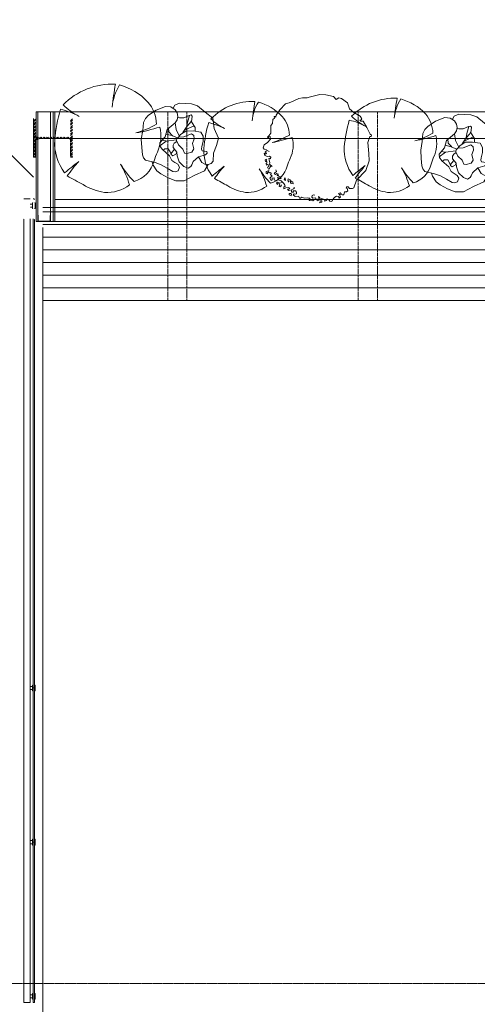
# Model space of a CAD drawing. Header units: inches. Extents: x -647532 to 3008597, y -136987 to 2557681.
# Tile 75 of 153: x 57624 to 61229, y 24399 to 32147. Entities that reach past the tile are written whole.
import ezdxf
from ezdxf import colors
from ezdxf.entities.mleader import LeaderData, LeaderLine
from ezdxf.enums import TextEntityAlignment as Align
from ezdxf.math import Vec2, Vec3

# ---------------------------------------------------------------- set-up
doc = ezdxf.new("R2010")
doc.units = ezdxf.units.IN
doc.header["$MEASUREMENT"] = 0
for name, pattern in [('a_base _85_a_base _85_$0$HIDDEN', [9.525, 6.35, -3.175]), ('a_base _85_a_base _85_WEST PTB LVL 2 - FACADE$0$DASHED', [0.75, 0.5, -0.25]), ('a_base _85_a_base _85_WEST PTB LVL 2-FLOOR CUT-OUTS$0$HIDDEN', [9.525, 6.35, -3.175]), ('CENTER', [2, 1.25, -0.25, 0.25, -0.25]), ('DASHED2', [0.375, 0.25, -0.125])]:
    doc.linetypes.add(name, pattern=pattern)
for name, color, linetype, lineweight in [('ANNO-GRID', 8, 'DASHED2', 5), ('ex wall', 8, 'Continuous', 5), ('FURN', 8, 'Continuous', 5), ('FURN-HATCH', 8, 'Continuous', 5), ('SLAB', 8, 'Continuous', 5), ('YD - I SECTION', 8, 'Continuous', 5), ('YD-EXPANSION JOINT', 8, 'Continuous', 5), ('YD-EXTERNAL 3', 8, 'Continuous', 5), ('YD-EXTERNAL 4', 8, 'Continuous', 5), ('YD-PARTITION WALL', 8, 'Continuous', 5), ('YD-PLANTS', 8, 'Continuous', 5)]:
    doc.layers.add(name, color=color, linetype=linetype, lineweight=lineweight)
doc.layers.add('ARCH', color=8, linetype='Continuous')
doc.styles.add('ARIAL', font='arial.ttf')
doc.styles.get("Standard").update_dxf_attribs({"font": 'arial.ttf'})

# ---------------------------------------------------------------- blocks, each defined once
blk = doc.blocks.new('asdfgj')
at = {"layer": 'YD - I SECTION', "linetype": 'Continuous'}
h = blk.add_hatch(dxfattribs=at)
h.set_pattern_fill('A_BASE__85_A_BASE__85_AN_5E', color=256, style=0, pattern_type=2)
h.set_pattern_definition([(45, (-43881.234, -7391.7), (-26.516504, 26.516504), []), (45, (-43881.234, -7374.02), (-26.516504, 26.516504), [])])
h.paths.add_polyline_path([(22630.8, 18573.8), (22615.4, 18573.8), (22615.4, 18441.5, -0.414214), (22600.2, 18426.3), (22380.5, 18426.3, -0.198927), (22338.4, 18441.5), (22338.4, 18573.8), (22323, 18573.8), (22323, 18269), (22338.4, 18269), (22338.4, 18401.2, -0.198927), (22380.5, 18416.4), (22600.2, 18416.4, -0.414215), (22615.4, 18401.2), (22615.4, 18269), (22630.8, 18269)])
h = blk.add_hatch(dxfattribs=at)
h.set_pattern_fill('A_BASE__85_A_BASE__85_AN_5E', color=256, style=0, pattern_type=2)
h.set_pattern_definition([(45, (-43881.234, 44234.49), (-26.516504, 26.516504), []), (45, (-43881.234, 44252.17), (-26.516504, 26.516504), [])])
h.paths.add_polyline_path([(22630.8, 18269), (22630.8, 18573.8), (22615.4, 18573.8), (22615.4, 18441.5, -0.414215), (22600.2, 18426.3), (22380.5, 18426.3, -0.198927), (22338.4, 18441.5), (22338.4, 18573.8), (22323, 18573.8), (22323, 18269), (22338.4, 18269), (22338.4, 18401.2, -0.198927), (22380.5, 18416.4), (22600.2, 18416.4, -0.414214), (22615.4, 18401.2), (22615.4, 18269)])
h = blk.add_hatch(dxfattribs=at)
h.set_pattern_fill('A_BASE__85_A_BASE__85_AN_5E', color=256, style=0, pattern_type=2)
h.set_pattern_definition([(45, (-43881.234, 44234.49), (-26.516504, 26.516504), []), (45, (-43881.234, 44252.17), (-26.516504, 26.516504), [])])
h.paths.add_polyline_path([(22630.8, 18269), (22630.8, 18573.8), (22615.4, 18573.8), (22615.4, 18441.5, -0.414215), (22600.2, 18426.3), (22380.5, 18426.3, -0.198927), (22338.4, 18441.5), (22338.4, 18573.8), (22323, 18573.8), (22323, 18269), (22338.4, 18269), (22338.4, 18401.2, -0.198927), (22380.5, 18416.4), (22600.2, 18416.4, -0.414214), (22615.4, 18401.2), (22615.4, 18269)])
for p, q in [((22323, 18573.8), (22323, 18269)), ((22323, 18573.8), (22323, 18269)), ((22323, 18269), (22323, 18573.8)), ((22323, 18269), (22323, 18573.8)), ((22323, 18269), (22323, 18573.8)), ((22323, 18269), (22323, 18573.8)), ((22338.4, 18269), (22338.4, 18401.2)), ((22338.4, 18269), (22338.4, 18401.2)), ((22338.4, 18401.2), (22338.4, 18269)), ((22338.4, 18401.2), (22338.4, 18269)), ((22338.4, 18401.2), (22338.4, 18269)), ((22338.4, 18401.2), (22338.4, 18269))]:
    blk.add_line(p, q, dxfattribs=at)
at = {"layer": 'YD - I SECTION', "linetype": 'a_base _85_a_base _85_$0$HIDDEN', "flags": 128}
blk.add_lwpolyline([(22323, 18269), (22323, 18269), (22338.4, 18269), (22338.4, 18401.2, -0.198927), (22380.5, 18416.4), (22600.2, 18416.4, -0.414214), (22615.4, 18401.2), (22615.4, 18269), (22630.8, 18269), (22630.8, 18269)], format="xyb", dxfattribs=at)
blk = doc.blocks.new('_TagSlot')
at = {"color": 0, "linetype": 'ByBlock', "lineweight": -2, "transparency": 16777216}
for p, q in [((-4, 4), (4, 4)), ((-4, -4), (4, -4))]:
    blk.add_line(p, q, dxfattribs=at)
for centre, start, end in [((-4, 0), 90, 270), ((4, 0), 270, 90)]:
    blk.add_arc(centre, 4, start, end, dxfattribs=at)
at = {"layer": 'FURN', "color": 0, "transparency": 16777216, "style": 'ARIAL'}
blk.add_attdef('M-01', text='', height=2.5, dxfattribs=at).set_placement((0, -1.5), align=Align.CENTER)
blk = doc.blocks.new('_DotSmall')
at = {"color": 0, "linetype": 'ByBlock', "const_width": 0.5}
blk.add_lwpolyline([(-0.0625, 0, 1), (0.0625, 0, 1)], format="xyb", close=True, dxfattribs=at)
blk = doc.blocks.new('ARCH')
at = {"layer": 'ANNO-GRID', "linetype": 'CENTER', "ltscale": 2}
blk.add_lwpolyline([(44334.09, 24562.363), (61496.404, 24562.363)], dxfattribs=at)
at = {"layer": 'ex wall', "linetype": 'Continuous'}
blk.add_lwpolyline([(110105.606, 30558.694), (57899.606, 30558.694), (57899.606, 31420.694), (110105.606, 31420.694)], dxfattribs=at)
at = {"layer": 'SLAB'}
blk.add_arc((62149.088, 35534.277), 6395.916, 184.231335, 226.3283661, dxfattribs=at)
at = {"layer": 'YD-EXPANSION JOINT', "linetype": 'a_base _85_a_base _85_WEST PTB LVL 2-FLOOR CUT-OUTS$0$HIDDEN'}
for p, q in [((58791.379, 29936.378), (58791.374, 31418.36)), ((58941.374, 31418.36), (58941.379, 29936.379)), ((60291.161, 29936.398), (60291.156, 31418.36)), ((60441.156, 31418.36), (60441.161, 29936.399))]:
    blk.add_line(p, q, dxfattribs=at)
at = {"layer": 'YD-EXTERNAL 3', "linetype": 'Continuous'}
for p, q in [((57899.606, 31212.694), (110105.606, 31212.694)), ((57899.606, 30732.694), (110105.606, 30732.694)), ((127930.606, 30668.36), (57806.082, 30668.36)), ((127930.606, 30636.351), (57806.083, 30636.351)), ((127930.606, 30536.351), (57806.084, 30536.351)), ((127930.606, 30436.351), (57806.086, 30436.351)), ((127930.606, 30336.351), (57806.088, 30336.351)), ((127930.606, 30236.351), (57806.09, 30236.351)), ((127930.606, 30136.351), (57806.092, 30136.351)), ((127930.606, 30036.351), (57806.094, 30036.351)), ((127930.606, 29936.994), (57806.095, 29936.347))]:
    blk.add_line(p, q, dxfattribs=at)
at = {"layer": 'YD-EXTERNAL 4', "linetype": 'a_base _85_a_base _85_WEST PTB LVL 2 - FACADE$0$DASHED'}
for p, q in [((57706.155, 30736.362), (57656.155, 30736.362)), ((57706.155, 30736.36), (57656.155, 30736.36)), ((57738.156, 30736.362), (57729.155, 30736.362)), ((57738.156, 30736.36), (57729.155, 30736.36)), ((57741.155, 30733.363), (57738.156, 30736.362)), ((57741.155, 30733.363), (57738.156, 30736.362)), ((57741.155, 30733.36), (57738.156, 30736.36)), ((57741.155, 30733.36), (57738.156, 30736.36)), ((57729.155, 30580.362), (57729.155, 24412.366)), ((57741.155, 30577.363), (57741.155, 24412.366)), ((57806.082, 30512.363), (57806.196, 24262.366))]:
    blk.add_line(p, q, dxfattribs=at)
at = {"layer": 'YD-EXTERNAL 4', "linetype": 'Continuous'}
for p, q in [((57738.156, 26888.335), (57729.155, 26888.335)), ((57741.155, 26891.334), (57738.156, 26888.335)), ((57741.155, 26891.334), (57738.156, 26888.335)), ((57741.155, 26885.335), (57738.156, 26888.335)), ((57741.155, 26885.335), (57738.156, 26888.335)), ((57738.156, 25675.276), (57729.155, 25675.276)), ((57741.155, 25678.275), (57738.156, 25675.276)), ((57741.155, 25678.275), (57738.156, 25675.276)), ((57741.155, 25672.276), (57738.156, 25675.276)), ((57741.155, 25672.276), (57738.156, 25675.276)), ((57656.155, 24412.366), (57706.155, 24412.366)), ((57729.155, 24412.366), (57741.155, 24412.366))]:
    blk.add_line(p, q, dxfattribs=at)
at = {"layer": 'YD-EXTERNAL 4', "linetype": 'a_base _85_a_base _85_WEST PTB LVL 2 - FACADE$0$DASHED', "flags": 128}
for points in [[(57724.155, 30696.012), (57706.155, 30696.012)], [(57724.155, 30696.009), (57706.155, 30696.009)], [(57724.155, 30706.012), (57729.155, 30706.012)], [(57724.155, 30661.009), (57724.155, 30706.009), (57729.155, 30706.009)], [(57741.155, 30706.012), (57746.155, 30706.012)], [(57741.155, 30706.009), (57746.155, 30706.009), (57746.155, 30661.009), (57741.155, 30661.009)], [(57706.155, 30671.012), (57724.155, 30671.012)], [(57706.155, 30671.009), (57724.155, 30671.009)], [(57729.155, 30661.012), (57724.155, 30661.012)], [(57729.155, 30661.009), (57724.155, 30661.009)], [(57746.155, 30661.012), (57741.155, 30661.012)], [(57656.155, 24412.366), (57656.155, 30580.362)], [(57706.155, 30580.362), (57706.155, 24412.366)]]:
    blk.add_lwpolyline(points, dxfattribs=at)
at = {"layer": 'YD-EXTERNAL 4', "linetype": 'Continuous', "flags": 128}
for points in [[(57724.155, 26900.835), (57706.155, 26900.835), (57706.155, 26875.835), (57724.155, 26875.835)], [(57724.155, 25687.776), (57706.155, 25687.776), (57706.155, 25662.776), (57724.155, 25662.776)], [(57724.155, 24449.717), (57706.155, 24449.717), (57706.155, 24474.717), (57724.155, 24474.717)]]:
    blk.add_lwpolyline(points, dxfattribs=at)
for points in [[(57729.155, 26865.835), (57724.155, 26865.835), (57724.155, 26910.835), (57729.155, 26910.835)], [(57746.155, 26865.835), (57741.155, 26865.835), (57741.155, 26910.835), (57746.155, 26910.835)], [(57729.155, 25652.776), (57724.155, 25652.776), (57724.155, 25697.776), (57729.155, 25697.776)], [(57746.155, 25652.776), (57741.155, 25652.776), (57741.155, 25697.776), (57746.155, 25697.776)], [(57729.155, 24484.717), (57724.155, 24484.717), (57724.155, 24439.717), (57729.155, 24439.717)], [(57746.155, 24484.717), (57741.155, 24484.717), (57741.155, 24439.717), (57746.155, 24439.717)]]:
    blk.add_lwpolyline(points, close=True, dxfattribs=at)
at = {"layer": 'YD-PARTITION WALL', "linetype": 'Continuous'}
for p, q in [((57754.606, 30558.694), (57754.606, 31420.697)), ((57754.606, 31420.694), (57899.606, 31420.694)), ((57766.606, 30558.697), (57766.606, 31420.697)), ((57867.606, 30558.697), (57867.606, 31420.697)), ((57887.606, 30558.697), (57887.606, 31420.697)), ((57899.606, 30558.694), (57899.606, 31420.697)), ((57754.606, 30558.694), (57867.606, 30558.694)), ((57867.606, 30558.694), (57899.606, 30558.697))]:
    blk.add_line(p, q, dxfattribs=at)
at = {"layer": 'YD-PARTITION WALL', "linetype": 'Continuous', "flags": 128}
for points in [[(57769.606, 30604.897, 0.34887481), (57766.606, 30608.697)], [(57769.606, 30561.694), (57769.606, 30604.894, 0.34887481), (57766.606, 30608.694)], [(57867.606, 30608.697, 0.34887481), (57864.606, 30604.897)], [(57867.606, 30558.694), (57867.606, 30608.694, 0.34887481), (57864.606, 30604.894)]]:
    blk.add_lwpolyline(points, format="xyb", dxfattribs=at)
for points in [[(57766.606, 30608.694), (57766.606, 30558.694)], [(57864.606, 30604.897), (57864.606, 30561.694), (57769.606, 30561.694)], [(57766.606, 30558.697), (57867.606, 30558.697)], [(57864.606, 30561.697), (57769.606, 30561.697)]]:
    blk.add_lwpolyline(points, dxfattribs=at)
at = {"layer": 'YD-PLANTS', "linetype": 'Continuous'}
for p, q in [((59889.152, 31532.323), (59904.544, 31536.171)), ((59904.544, 31536.171), (59986.983, 31557.268)), ((59986.983, 31557.268), (60034.1, 31556.695)), ((60034.1, 31556.695), (60095.672, 31541.302)), ((60095.672, 31541.302), (60117.478, 31518.213)), ((59673.653, 31437.401), (59717.741, 31486.056)), ((59717.741, 31486.056), (59746.768, 31492.558)), ((59746.768, 31492.558), (59783.968, 31509.234)), ((59783.968, 31509.234), (59822.45, 31525.91)), ((59822.45, 31525.91), (59851.952, 31532.323)), ((59851.952, 31532.323), (59889.152, 31532.323)), ((60117.478, 31518.213), (60136.719, 31532.323)), ((60136.719, 31532.323), (60159.808, 31527.192)), ((60159.808, 31527.192), (60205.028, 31491.881)), ((60205.028, 31491.881), (60221.838, 31445.189)), ((58945.184, 31337.531), (58960.975, 31394.316)), ((59628.757, 31384.809), (59636.453, 31386.092)), ((59630.04, 31373.264), (59628.757, 31384.809)), ((59636.453, 31386.092), (59640.301, 31380.961)), ((59640.301, 31380.961), (59644.15, 31395.071)), ((59644.15, 31395.071), (59673.653, 31437.401)), ((60221.838, 31445.189), (60255.456, 31417.174)), ((60255.456, 31417.174), (60305.883, 31387.291)), ((60305.883, 31387.291), (60318.957, 31366.746)), ((58856.873, 31283.34), (58848.844, 31335.524)), ((58909.031, 31258.288), (58939.163, 31305.418)), ((58939.163, 31305.418), (58945.184, 31337.531)), ((58939.163, 31305.418), (58965.255, 31333.517)), ((58955.219, 31293.376), (58998.366, 31311.741)), ((58965.255, 31333.517), (58976.862, 31351.605)), ((59601.82, 31279.625), (59603.102, 31314.259)), ((59603.102, 31314.259), (59615.93, 31329.651)), ((59615.93, 31329.651), (59618.495, 31360.437)), ((59618.495, 31360.437), (59630.04, 31373.264)), ((60312.991, 31359.051), (60304.129, 31356.101)), ((60304.129, 31356.101), (60311.486, 31348.069)), ((60311.486, 31348.069), (60330.163, 31348.069)), ((60318.957, 31366.746), (60312.991, 31359.051)), ((60330.163, 31348.069), (60358.178, 31297.642)), ((61145.562, 31250.213), (61161.352, 31306.998)), ((58822.752, 31235.17), (58776.086, 31245.739)), ((58798.667, 31263.269), (58796.116, 31295.901)), ((58828.001, 31232.862), (58798.667, 31263.269)), ((58865.942, 31216.178), (58822.752, 31235.17)), ((58881.277, 31231.848), (58856.873, 31283.34)), ((58919.676, 31274.938), (58955.219, 31293.376)), ((59576.165, 31223.185), (59585.144, 31233.446)), ((59583.861, 31215.488), (59576.165, 31223.185)), ((59586.427, 31224.467), (59583.861, 31215.488)), ((59585.144, 31233.446), (59601.82, 31255.253)), ((59596.689, 31228.316), (59586.427, 31224.467)), ((59599.254, 31207.792), (59596.689, 31228.316)), ((59601.82, 31255.253), (59601.82, 31279.625)), ((60358.178, 31297.642), (60384.325, 31247.215)), ((60382.458, 31226.67), (60365.649, 31179.979)), ((60391.796, 31226.67), (60382.458, 31226.67)), ((60384.325, 31247.215), (60395.532, 31237.877)), ((60395.532, 31237.877), (60391.796, 31226.67)), ((61057.25, 31196.022), (61049.222, 31248.206)), ((61139.54, 31218.1), (61145.562, 31250.213)), ((61139.54, 31218.1), (61165.632, 31246.199)), ((61155.597, 31206.058), (61198.744, 31224.423)), ((61165.632, 31246.199), (61177.239, 31264.287)), ((58776.59, 31191.015), (58728.44, 31154.287)), ((58774.582, 31193.022), (58743.252, 31198.304)), ((58859.675, 31201.173), (58776.59, 31191.015)), ((59542.814, 31139.807), (59550.51, 31162.896)), ((59550.51, 31162.896), (59574.882, 31180.854)), ((59574.882, 31180.854), (59599.254, 31207.792)), ((60365.649, 31179.979), (60374.364, 31093.559)), ((61023.13, 31147.852), (60976.464, 31158.421)), ((60999.045, 31175.951), (60996.494, 31208.584)), ((61028.378, 31145.544), (60999.045, 31175.951)), ((61066.32, 31128.86), (61023.13, 31147.852)), ((61081.654, 31144.53), (61057.25, 31196.022)), ((61109.408, 31170.97), (61139.54, 31218.1)), ((61120.053, 31187.621), (61155.597, 31206.058)), ((58843.268, 31127.223), (58813.897, 31092.303)), ((59550.51, 31128.262), (59542.814, 31139.807)), ((59555.641, 31078.236), (59549.227, 31096.194)), ((59549.227, 31096.194), (59559.489, 31089.78)), ((59567.186, 31124.414), (59550.51, 31128.262)), ((59574.882, 31070.539), (59555.641, 31078.236)), ((59556.924, 31107.739), (59572.317, 31118.001)), ((59567.186, 31094.911), (59556.924, 31107.739)), ((59559.489, 31089.78), (59567.186, 31094.911)), ((59572.317, 31118.001), (59588.992, 31110.304)), ((59592.84, 31073.105), (59574.882, 31070.539)), ((59601.82, 31064.126), (59592.84, 31073.105)), ((60374.364, 31093.559), (60376.855, 31036.167)), ((60976.967, 31103.697), (60928.818, 31066.969)), ((60974.96, 31105.704), (60943.63, 31110.986)), ((61060.052, 31113.855), (60976.967, 31103.697)), ((59568.587, 31049.011), (59558.151, 31043.793)), ((59558.151, 31043.793), (59560.238, 31032.314)), ((59560.238, 31032.314), (59570.674, 31031.271)), ((59573.805, 31022.922), (59564.413, 31016.661)), ((59564.413, 31016.661), (59568.587, 31002.051)), ((59567.543, 31038.575), (59570.674, 31044.837)), ((59570.674, 31031.271), (59567.543, 31038.575)), ((59570.674, 31044.837), (59568.587, 31049.011)), ((59568.587, 31002.051), (59574.848, 31007.269)), ((59574.848, 31007.269), (59585.284, 31002.051)), ((59586.327, 30990.572), (59576.935, 30985.354)), ((59585.284, 31002.051), (59586.327, 30990.572)), ((59586.427, 31055.147), (59595.406, 31057.712)), ((59587.709, 31044.884), (59586.427, 31055.147)), ((59595.406, 31021.795), (59587.709, 31044.884)), ((59592.84, 31010.25), (59595.406, 31021.795)), ((59613.364, 30991.009), (59592.84, 31010.25)), ((59594.675, 30984.311), (59601.98, 30993.703)), ((59595.406, 31057.712), (59600.537, 31051.299)), ((59600.537, 31051.299), (59601.82, 31064.126)), ((60376.855, 31036.167), (60350.707, 30961.46)), ((61043.646, 31039.905), (61014.275, 31004.985)), ((59580.066, 30958.222), (59566.5, 30951.961)), ((59566.5, 30951.961), (59566.5, 30937.351)), ((59566.5, 30937.351), (59573.805, 30933.177)), ((59573.805, 30933.177), (59578.882, 30943.003)), ((59576.76, 30947.18), (59582.153, 30949.874)), ((59578.882, 30943.003), (59576.76, 30947.18)), ((59576.935, 30985.354), (59584.24, 30971.788)), ((59589.458, 30957.179), (59580.066, 30958.222)), ((59582.153, 30949.874), (59591.545, 30942.569)), ((59584.24, 30971.788), (59591.545, 30973.876)), ((59591.545, 30973.876), (59594.675, 30984.311)), ((59591.545, 30942.569), (59600.937, 30945.7)), ((59605.111, 30937.351), (59599.893, 30929.003)), ((59599.893, 30929.003), (59611.372, 30915.437)), ((59600.937, 30945.7), (59605.111, 30937.351)), ((59611.372, 30915.437), (59605.111, 30910.219)), ((59627.474, 30934.569), (59633.888, 30940.983)), ((59637.736, 30929.438), (59627.474, 30934.569)), ((59633.888, 30940.983), (59646.715, 30951.245)), ((59650.563, 30937.135), (59637.736, 30929.438)), ((59646.715, 30951.245), (59640.301, 30965.355)), ((59662.108, 30932.004), (59650.563, 30937.135)), ((59651.846, 30919.176), (59655.694, 30928.156)), ((59663.391, 30923.025), (59651.846, 30919.176)), ((59655.694, 30928.156), (59662.108, 30932.004)), ((59665.956, 30914.045), (59663.391, 30923.025)), ((59678.783, 30911.48), (59665.956, 30914.045)), ((60350.707, 30961.46), (60277.868, 30883.018)), ((59605.111, 30910.219), (59594.675, 30899.784)), ((59594.675, 30899.784), (59604.067, 30881)), ((59604.067, 30881), (59613.22, 30887.369)), ((59613.22, 30887.369), (59613.459, 30899.784)), ((59613.459, 30899.784), (59627.025, 30901.871)), ((59627.025, 30901.871), (59628.069, 30886.218)), ((59628.069, 30886.218), (59639.548, 30882.044)), ((59654.412, 30869.15), (59646.715, 30860.171)), ((59646.715, 30860.171), (59654.412, 30851.192)), ((59673.653, 30861.453), (59654.412, 30869.15)), ((59654.412, 30851.192), (59656.977, 30857.605)), ((59663.391, 30894.805), (59655.694, 30906.349)), ((59655.694, 30906.349), (59673.653, 30903.784)), ((59656.977, 30857.605), (59668.522, 30856.323)), ((59659.542, 30885.825), (59663.391, 30894.805)), ((59668.522, 30883.26), (59659.542, 30885.825)), ((59682.632, 30879.412), (59668.522, 30883.26)), ((59668.522, 30856.323), (59669.804, 30847.343)), ((59669.804, 30847.343), (59668.522, 30834.516)), ((59673.653, 30903.784), (59676.218, 30894.805)), ((59686.48, 30865.302), (59673.653, 30861.453)), ((59676.218, 30894.805), (59682.632, 30901.218)), ((59682.632, 30901.218), (59678.783, 30911.48)), ((59680.066, 30840.93), (59686.48, 30848.626)), ((59681.349, 30831.951), (59680.066, 30840.93)), ((59705.721, 30857.605), (59682.632, 30879.412)), ((59704.438, 30828.102), (59714.7, 30835.799)), ((59713.417, 30846.061), (59705.721, 30857.605)), ((59714.7, 30902.501), (59708.286, 30889.674)), ((59708.286, 30889.674), (59718.548, 30880.694)), ((59714.7, 30835.799), (59713.417, 30846.061)), ((59718.548, 30880.694), (59714.7, 30902.501)), ((59738.685, 30895.61), (59735.554, 30883.087)), ((59735.554, 30883.087), (59741.815, 30867.434)), ((59748.076, 30890.392), (59738.685, 30895.61)), ((59741.815, 30867.434), (59743.902, 30877.869)), ((59743.902, 30877.869), (59754.338, 30875.782)), ((59758.512, 30884.131), (59748.076, 30890.392)), ((59754.338, 30875.782), (59759.555, 30856.999)), ((59762.686, 30871.608), (59758.512, 30884.131)), ((59759.555, 30856.999), (59777.296, 30855.955)), ((59766.86, 30870.565), (59762.686, 30871.608)), ((59775.209, 30870.565), (59766.86, 30870.565)), ((59777.296, 30855.955), (59775.209, 30870.565)), ((60277.868, 30883.018), (60255.456, 30825.12)), ((59668.522, 30834.516), (59681.349, 30831.951)), ((59704.438, 30815.275), (59704.438, 30828.102)), ((59721.114, 30824.254), (59704.438, 30815.275)), ((59740.355, 30826.82), (59721.114, 30824.254)), ((59740.355, 30803.73), (59732.658, 30813.992)), ((59732.658, 30813.992), (59744.203, 30813.992)), ((59750.616, 30821.689), (59740.355, 30826.82)), ((59755.747, 30805.013), (59740.355, 30803.73)), ((59744.203, 30813.992), (59750.616, 30821.689)), ((59758.313, 30779.358), (59746.768, 30779.358)), ((59746.768, 30779.358), (59747.634, 30768.074)), ((59747.634, 30768.074), (59762.731, 30759.999)), ((59766.009, 30771.662), (59758.313, 30779.358)), ((59762.731, 30759.999), (59766.009, 30771.662)), ((59764.727, 30801.165), (59768.575, 30811.427)), ((59766.009, 30790.903), (59764.727, 30801.165)), ((59781.402, 30789.62), (59766.009, 30790.903)), ((59768.575, 30811.427), (59780.119, 30816.558)), ((59795.512, 30801.165), (59778.837, 30799.882)), ((59778.837, 30799.882), (59781.402, 30789.62)), ((59778.837, 30769.097), (59785.25, 30776.793)), ((59794.229, 30754.987), (59778.837, 30769.097)), ((59780.119, 30816.558), (59789.098, 30821.689)), ((59789.098, 30821.689), (59783.968, 30825.537)), ((59785.25, 30776.793), (59792.947, 30774.228)), ((59792.947, 30774.228), (59804.491, 30776.793)), ((59821.167, 30758.835), (59794.229, 30754.987)), ((59803.209, 30789.62), (59795.512, 30801.165)), ((59804.491, 30776.793), (59803.209, 30789.62)), ((59831.429, 30740.877), (59821.167, 30758.835)), ((59925.068, 30751.138), (59927.634, 30763.966)), ((59927.634, 30763.966), (59937.895, 30769.097)), ((59937.895, 30769.097), (59948.157, 30766.531)), ((60148.264, 30784.489), (60135.436, 30780.641)), ((60135.436, 30780.641), (60143.133, 30770.379)), ((60143.133, 30770.379), (60149.546, 30751.138)), ((60155.96, 30779.358), (60148.264, 30784.489)), ((60150.829, 30771.662), (60155.96, 30779.358)), ((60164.543, 30770.119), (60150.829, 30771.662)), ((60177.766, 30767.814), (60164.543, 30770.119)), ((60181.615, 30793.469), (60177.766, 30767.814)), ((60198.44, 30791.793), (60181.615, 30793.469)), ((60201.293, 30832.591), (60195.69, 30825.12)), ((60195.69, 30825.12), (60203.161, 30817.649)), ((60209.195, 30799.673), (60198.44, 30791.793)), ((60210.632, 30830.723), (60201.293, 30832.591)), ((60203.161, 30817.649), (60209.195, 30799.673)), ((60221.838, 30819.517), (60210.632, 30830.723)), ((60244.25, 30817.649), (60221.838, 30819.517)), ((60255.456, 30825.12), (60244.25, 30817.649)), ((59846.821, 30749.856), (59831.429, 30740.877)), ((59864.78, 30743.442), (59846.821, 30749.856)), ((59894.283, 30744.725), (59864.78, 30743.442)), ((59909.675, 30743.442), (59894.283, 30744.725)), ((59899.413, 30735.746), (59909.675, 30737.028)), ((59905.827, 30725.484), (59899.413, 30735.746)), ((59934.047, 30720.353), (59905.827, 30725.484)), ((59909.675, 30737.028), (59909.675, 30743.442)), ((59932.764, 30743.442), (59925.068, 30751.138)), ((59953.288, 30746.007), (59932.764, 30743.442)), ((59946.875, 30733.18), (59934.047, 30720.353)), ((59955.854, 30735.746), (59953.288, 30746.007)), ((59969.964, 30734.463), (59955.854, 30735.746)), ((59967.398, 30722.918), (59969.964, 30734.463)), ((59981.508, 30726.766), (59967.398, 30722.918)), ((59987.922, 30746.007), (59977.66, 30754.987)), ((59977.66, 30754.987), (59978.943, 30740.877)), ((59978.943, 30740.877), (59981.508, 30726.766)), ((59994.336, 30721.636), (59986.639, 30704.96)), ((59986.639, 30704.96), (60003.315, 30710.091)), ((59991.77, 30734.463), (59987.922, 30746.007)), ((60004.597, 30739.594), (59991.77, 30734.463)), ((60003.315, 30721.636), (59994.336, 30721.636)), ((60003.315, 30710.091), (60003.315, 30721.636)), ((60021.273, 30731.897), (60004.597, 30739.594)), ((60030.252, 30726.766), (60021.273, 30731.897)), ((60024.752, 30719.969), (60030.252, 30726.766)), ((60042.7, 30723.408), (60024.752, 30719.969)), ((60045.645, 30737.028), (60040.514, 30730.615)), ((60040.514, 30730.615), (60042.7, 30723.408)), ((60061.422, 30727.865), (60045.645, 30737.028)), ((60067.451, 30717.787), (60061.422, 30727.865)), ((60076.431, 30715.222), (60067.451, 30717.787)), ((60087.975, 30722.918), (60076.431, 30715.222)), ((60107.216, 30751.138), (60085.41, 30728.049)), ((60085.41, 30728.049), (60087.975, 30722.918)), ((60118.761, 30757.552), (60107.216, 30751.138)), ((60138.537, 30756.368), (60118.761, 30757.552)), ((60136.719, 30749.856), (60138.537, 30756.368)), ((60138.002, 30743.442), (60136.719, 30749.856)), ((60149.546, 30751.138), (60138.002, 30743.442))]:
    blk.add_line(p, q, dxfattribs=at)
at = {"layer": 'YD-PLANTS', "linetype": 'Continuous', "flags": 128}
for points in [[(58870.922, 30958.194), (58851.183, 30949.898), (58829.415, 30953.446), (58784.618, 30978.264), (58739.241, 31004.934), (58690.285, 31022.42), (58616.023, 31040.484), (58599.252, 31059.839), (58591.017, 31084.529), (58585.917, 31140.838), (58581.903, 31207.071), (58593.945, 31275.312), (58599.967, 31337.531), (58614.509, 31369.063), (58637.81, 31395.003), (58698.314, 31435.878), (58771.848, 31465.071), (58813.924, 31460.707), (58848.844, 31437.885), (58863.717, 31413.511), (58868.835, 31386.332), (58863.958, 31359.34), (58848.844, 31335.524), (58786.625, 31283.34), (58768.561, 31225.135), (58728.42, 31176.965), (58730.435, 31148.889), (58748.49, 31124.781), (58804.689, 31076.611), (58822.752, 31038.477), (58846.837, 31024.427), (58870.675, 31009.233), (58882.965, 30986.293)], [(61071.3, 30870.876), (61051.56, 30862.58), (61029.793, 30866.128), (60984.995, 30890.946), (60939.619, 30917.616), (60890.663, 30935.102), (60816.401, 30953.166), (60799.63, 30972.521), (60791.395, 30997.211), (60786.295, 31053.52), (60782.281, 31119.753), (60794.323, 31187.994), (60800.344, 31250.213), (60814.887, 31281.745), (60838.187, 31307.685), (60898.691, 31348.56), (60972.226, 31377.754), (61014.302, 31373.389), (61049.222, 31350.567), (61064.094, 31326.193), (61069.213, 31299.014), (61064.336, 31272.022), (61049.222, 31248.206), (60987.002, 31196.022), (60968.939, 31137.817), (60928.797, 31089.647), (60930.812, 31061.571), (60948.868, 31037.463), (61005.066, 30989.293), (61023.13, 30951.159), (61047.215, 30937.109), (61071.052, 30921.915), (61083.342, 30898.975)], [(58941.561, 31094.905), (58979.07, 31104.815), (58996.521, 31130.236), (58984.744, 31173.42), (58998.484, 31208.751), (58996.306, 31234.741), (58976.893, 31249.971), (58916.044, 31226.417), (58874.823, 31222.491), (58862.709, 31211.532), (58859.546, 31195.638), (58874.823, 31161.642), (58908.192, 31128.274), (58921.932, 31096.868)], [(61141.939, 31007.587), (61179.447, 31017.497), (61196.899, 31042.918), (61185.122, 31086.102), (61198.862, 31121.433), (61196.684, 31147.423), (61177.27, 31162.654), (61116.421, 31139.099), (61075.201, 31135.173), (61063.087, 31124.214), (61059.923, 31108.32), (61075.201, 31074.324), (61108.57, 31040.956), (61122.31, 31009.55)]]:
    blk.add_lwpolyline(points, close=True, dxfattribs=at)
for points in [[(58833.564, 31451.096), (58846.837, 31474.012), (58883.371, 31489.683), (58927.37, 31488.153), (58978.166, 31484.474), (59025.467, 31469.998), (59085.139, 31419.572), (59143.885, 31371.652), (59155.927, 31291.368), (59190.299, 31214.643), (59173.674, 31155.904), (59149.906, 31096.682), (59147.053, 31034.526), (59131.425, 31014.406), (59108.001, 31006.346), (59081.735, 31009.851), (59057.58, 31024.427), (59031.853, 31067.425)], [(59005.408, 31271.616), (59005.396, 31299.397), (58977.297, 31343.552), (58981.311, 31387.708), (58974.049, 31397.58), (58959.644, 31393.7), (58917.085, 31375.666), (58882.965, 31375.666), (58868.351, 31377.333)], [(61033.942, 31363.778), (61047.215, 31386.695), (61083.748, 31402.365), (61127.748, 31400.835), (61178.544, 31397.156), (61225.845, 31382.68), (61285.517, 31332.254), (61344.262, 31284.334), (61356.305, 31204.051), (61390.677, 31127.325), (61374.051, 31068.587), (61350.283, 31009.364), (61347.431, 30947.208), (61331.802, 30927.088), (61308.379, 30919.028), (61282.113, 30922.533), (61257.958, 30937.109), (61232.231, 30980.107)], [(61205.785, 31184.298), (61205.774, 31212.079), (61177.675, 31256.235), (61181.689, 31300.39), (61174.427, 31310.262), (61160.021, 31306.382), (61117.462, 31288.348), (61083.342, 31288.348), (61068.729, 31290.015)], [(58978.856, 31004.613), (58990.482, 31030.409), (59031.853, 31067.425), (59086.813, 31083.128), (59100.506, 31096.57), (59098.591, 31110.608), (59061.296, 31114.533), (59054.984, 31128.889), (59059.333, 31147.902), (59069.148, 31189.122), (59070.122, 31229.792), (59051.482, 31261.749), (58990.633, 31271.563), (58933.71, 31269.6), (58890.291, 31242.388), (58874.823, 31222.491)], [(58978.856, 31004.613), (58972.397, 30992.82), (58951.375, 30979.095), (58918.007, 30992.835), (58880.639, 31029.272), (58863.046, 31075.276), (58861.083, 31104.719), (58833.603, 31140.051), (58832.032, 31159.68), (58841.86, 31175.306), (58860.335, 31189.364)], [(61179.233, 30917.295), (61190.86, 30943.091), (61232.231, 30980.107), (61287.191, 30995.81), (61300.883, 31009.252), (61298.968, 31023.29), (61261.674, 31027.215), (61255.362, 31041.571), (61259.711, 31060.584), (61269.525, 31101.805), (61270.5, 31142.474), (61251.859, 31174.431), (61191.01, 31184.245), (61134.087, 31182.282), (61090.669, 31155.07), (61075.201, 31135.173)], [(58754.268, 31119.911), (58767.52, 31130.508), (58794.653, 31130.802), (58808.703, 31106.717), (58816.427, 31087.293), (58830.781, 31076.611), (58852.858, 31088.654), (58861.083, 31104.719)], [(61179.233, 30917.295), (61172.775, 30905.502), (61151.753, 30891.777), (61118.384, 30905.518), (61081.016, 30941.954), (61063.424, 30987.958), (61061.461, 31017.401), (61033.981, 31052.733), (61032.409, 31072.362), (61042.237, 31087.988), (61060.713, 31102.046)], [(59107.458, 31006.302), (59079.784, 30958.037), (58997.368, 30922.066), (58919.092, 30879.918), (58852.858, 30879.918), (58792.984, 30902.996), (58736.699, 30935.231), (58703.745, 30958.411), (58674.299, 31002.121), (58666.125, 31025.781)], [(60954.645, 31032.593), (60967.897, 31043.19), (60995.031, 31043.484), (61009.08, 31019.399), (61016.805, 30999.975), (61031.158, 30989.293), (61053.236, 31001.336), (61061.461, 31017.401)], [(61307.836, 30918.984), (61280.162, 30870.719), (61197.746, 30834.748), (61119.47, 30792.6), (61053.236, 30792.6), (60993.361, 30815.678), (60937.077, 30847.913), (60904.123, 30871.093), (60874.677, 30914.803), (60866.503, 30938.463)], [(57855.606, 30668.36), (82505.606, 30668.36)]]:
    blk.add_lwpolyline(points, dxfattribs=at)
at = {"layer": 'YD-PLANTS', "linetype": 'Continuous'}
for centre, radius, start, end in [((58356.458, 31091.781), 548.815, 87.703798, 135.4873597), ((60899.459, 31179.903), 2562.681, 169.6536546, 173.7650752), ((58749.659, 31423.133), 399.269, 148.2009782, 174.9578452), ((58283.117, 31169.74), 480.912, 43.1970998, 74.6625476), ((58332.786, 31858.396), 530.101, 226.0829957, 243.1758609), ((58332.786, 31858.393), 530.101, 226.0829957, 243.1758609), ((58412.704, 31311.39), 289.848, 2.7307518, 40.3177825), ((59458.321, 31043.198), 461.303, 87.703798, 135.4873591), ((61595.823, 31117.268), 2154.045, 169.6536544, 173.7650751), ((59788.824, 31321.713), 335.603, 148.2009782, 174.9578452), ((59396.675, 31108.726), 404.227, 43.1971002, 74.6625478), ((60578.293, 31052.112), 477.359, 87.703798, 135.4873597), ((62790.196, 31128.76), 2229.021, 169.6536546, 173.7650752), ((60920.3, 31340.322), 347.284, 148.2009782, 174.9578452), ((60514.502, 31119.92), 418.297, 43.1971004, 74.6625479), ((59163.395, 31089.583), 1268.424, 163.8748173, 175.0721132), ((59163.395, 31089.58), 1268.424, 163.8748173, 175.0721132), ((57808.388, 30859.051), 598.589, 61.5471693, 76.8198031), ((57808.388, 30859.048), 598.589, 61.5471693, 76.8198031), ((59505.598, 31227.788), 243.63, 2.7307518, 40.3177825), ((60557.704, 31718.911), 461.082, 226.0829957, 243.1758609), ((60627.216, 31243.127), 252.11, 2.7307518, 40.3177825), ((58327.076, 31975.426), 750.686, 286.446185, 299.9826627), ((58282.264, 32682.185), 1449.755, 280.2246157, 287.8936371), ((58447.212, 31231.233), 289.417, 334.3189953, 14.2669409), ((60136.587, 31041.348), 1066.165, 163.8748173, 175.0721132), ((58997.644, 30847.575), 503.14, 61.5471696, 76.8198033), ((59438.424, 31687.568), 445.573, 226.0829957, 243.1758609), ((61280.168, 31050.198), 1103.276, 163.8748173, 175.0721132), ((60101.582, 30849.68), 520.653, 61.5471693, 76.8198031), ((59433.625, 31785.939), 630.984, 286.4461853, 299.9826632), ((60552.738, 31820.706), 652.947, 286.4461853, 299.9826632), ((60513.76, 32435.446), 1260.998, 280.2246157, 287.8936371), ((60657.232, 31173.407), 251.735, 334.3189953, 14.2669409), ((58292.069, 31177.026), 392.999, 176.8614389, 216.8490028), ((58292.069, 31177.023), 392.999, 176.8614389, 216.8490028), ((59395.958, 32380.002), 1218.582, 280.2246157, 287.8936371), ((59534.604, 31160.413), 243.267, 334.3189953, 14.2669409), ((59433.696, 30798.389), 788.089, 157.0401803, 162.5092407), ((59404.199, 31114.848), 330.332, 176.8614389, 216.8490028), ((60522.288, 31126.256), 341.83, 176.8614389, 216.8490028), ((60395.16, 28071.608), 3752.339, 127.9082686, 130.1121069), ((60395.16, 28071.606), 3752.339, 127.9082686, 130.1121069), ((58968.094, 30243.512), 1180.481, 138.0797371, 145.1785544), ((58968.094, 30243.509), 1180.481, 138.0797371, 145.1785544), ((59026.674, 31373.269), 708.38, 210.8950872, 224.8548801), ((57761.727, 30630.21), 758.712, 16.6806846, 29.9976497), ((58459.332, 31094.76), 230.525, 286.4227438, 345.0400022), ((61171.938, 28504.61), 3154.003, 127.9082686, 130.1121069), ((59972.427, 30330.188), 992.246, 138.0797371, 145.1785544), ((59544.791, 31045.702), 193.767, 286.4227441, 345.0400025), ((60363.786, 30796.589), 662.423, 157.0401807, 162.509241), ((62351.557, 28425.162), 3263.785, 127.9082686, 130.1121069), ((61110.295, 30314.285), 1026.783, 138.0797371, 145.1785544), ((60667.774, 31054.703), 200.511, 286.4227441, 345.0400025), ((61515.276, 30796.92), 685.48, 157.0401807, 162.509241), ((53488.315, 22547.649), 9508.006, 60.8198174, 61.6791455), ((53488.315, 22547.646), 9508.006, 60.8198174, 61.6791455), ((60021.666, 31279.801), 595.424, 210.8950875, 224.8548804), ((58958.424, 30655.227), 637.731, 16.6806846, 29.9976497), ((61161.248, 31296.95), 616.149, 210.8950872, 224.8548801), ((60060.997, 30650.637), 659.928, 16.6806846, 29.9976497), ((58354.083, 31221.277), 437.633, 238.2841207, 261.6679718), ((58313.808, 31069.159), 281.847, 265.2901953, 308.3055898), ((55366.436, 23861.482), 7991.89, 60.8198174, 61.6791455), ((59456.325, 31152.045), 367.849, 238.2841207, 261.6679718), ((59422.472, 31024.183), 236.904, 265.2901953, 308.3055898), ((56343.981, 23620.421), 8270.066, 60.8198174, 61.6791455), ((60576.228, 31164.748), 380.653, 238.2841207, 261.6679718), ((60541.197, 31032.435), 245.15, 265.2901953, 308.3055898)]:
    blk.add_arc(centre, radius, start, end, dxfattribs=at)
blk.add_blockref('asdfgj', (35409.547, 12795.057))
at = {"layer": 'FURN-HATCH', "linetype": 'Continuous'}
ml = blk.add_multileader_block('Standard', dxfattribs=at)
ml.set_content('_TagSlot', color=256, scale=-11.71875)
ml.set_attribute('M-01', 'VNR1', width=0)
ml.set_leader_properties(color=256, linetype='ByLayer', lineweight=-1)
ml.set_arrow_properties(name='DOTSMALL')
ml.build(insert=Vec2(0, 0))
ml.multileader.update_dxf_attribs({"dogleg_length": 115.809, "arrow_head_size": 28.235})
ctx = ml.context
ctx.base_point, ctx.char_height, ctx.arrow_head_size, ctx.landing_gap_size, ctx.plane_origin = Vec3(101476.346, 52296.962), 200, 28.235, 4, Vec3(100757.024, 52076.672)
notes = []
notes.append((ctx, [(0, (0, 0, 0), (0, 0), (1, 0), 1, [])]))
ctx.block.insert, ctx.block.rotation, ctx.block.scale = Vec3(101570.096, 52296.962), 3.14159265, Vec3(-11.71875, 11.71875, 11.71875)
ml = blk.add_multileader_block('Standard', dxfattribs=at)
ml.set_content('_TagSlot', color=256, scale=-11.71875)
ml.set_attribute('M-01', 'VNR1', width=0)
ml.set_leader_properties(color=256, linetype='ByLayer', lineweight=-1)
ml.set_arrow_properties(name='DOTSMALL')
ml.build(insert=Vec2(0, 0))
ml.multileader.update_dxf_attribs({"dogleg_length": 115.809, "arrow_head_size": 28.235})
ctx = ml.context
ctx.base_point, ctx.char_height, ctx.arrow_head_size, ctx.landing_gap_size, ctx.plane_origin = Vec3(97954.669, 52254.917), 200, 28.235, 4, Vec3(97235.347, 52034.627)
notes.append((ctx, [(0, (0, 0, 0), (0, 0), (1, 0), 1, [])]))
ctx.block.insert, ctx.block.rotation, ctx.block.scale = Vec3(98048.419, 52254.917), 3.14159265, Vec3(-11.71875, 11.71875, 11.71875)
ml = blk.add_multileader_block('Standard', dxfattribs=at)
ml.set_content('_TagSlot', color=256, scale=-11.71875)
ml.set_attribute('M-01', 'VNR1', width=0)
ml.set_leader_properties(color=256, linetype='ByLayer', lineweight=-1)
ml.set_arrow_properties(name='DOTSMALL')
ml.build(insert=Vec2(0, 0))
ml.multileader.update_dxf_attribs({"dogleg_length": 115.809, "arrow_head_size": 28.235})
ctx = ml.context
ctx.base_point, ctx.char_height, ctx.arrow_head_size, ctx.landing_gap_size, ctx.plane_origin = Vec3(99751.234, 51693.272), 200, 28.235, 4, Vec3(99031.911, 51472.982)
notes.append((ctx, [(0, (0, 0, 0), (0, 0), (1, 0), 1, [])]))
ctx.block.insert, ctx.block.rotation, ctx.block.scale = Vec3(99844.984, 51693.272), 3.14159265, Vec3(-11.71875, 11.71875, 11.71875)
for ctx, leaders in notes:
    for number, flags, end, landing, length, lines in leaders:
        leader = LeaderData()
        leader.index, (leader.has_last_leader_line, leader.has_dogleg_vector, leader.attachment_direction) = number, flags
        leader.last_leader_point, leader.dogleg_vector, leader.dogleg_length = Vec3(end), Vec3(landing), length
        for number, points, colour, breaks in lines:
            line = LeaderLine()
            line.index, line.vertices, line.color, line.breaks = number, Vec3.list(points), colors.encode_raw_color(colour), breaks
            leader.lines.append(line)
        ctx.leaders.append(leader)

msp = doc.modelspace()

# ---------------------------------------------------------------- block references
at = {"layer": 'ARCH'}
msp.add_blockref('ARCH', (0, 0), dxfattribs=at)

doc.saveas('drawing.dxf')
